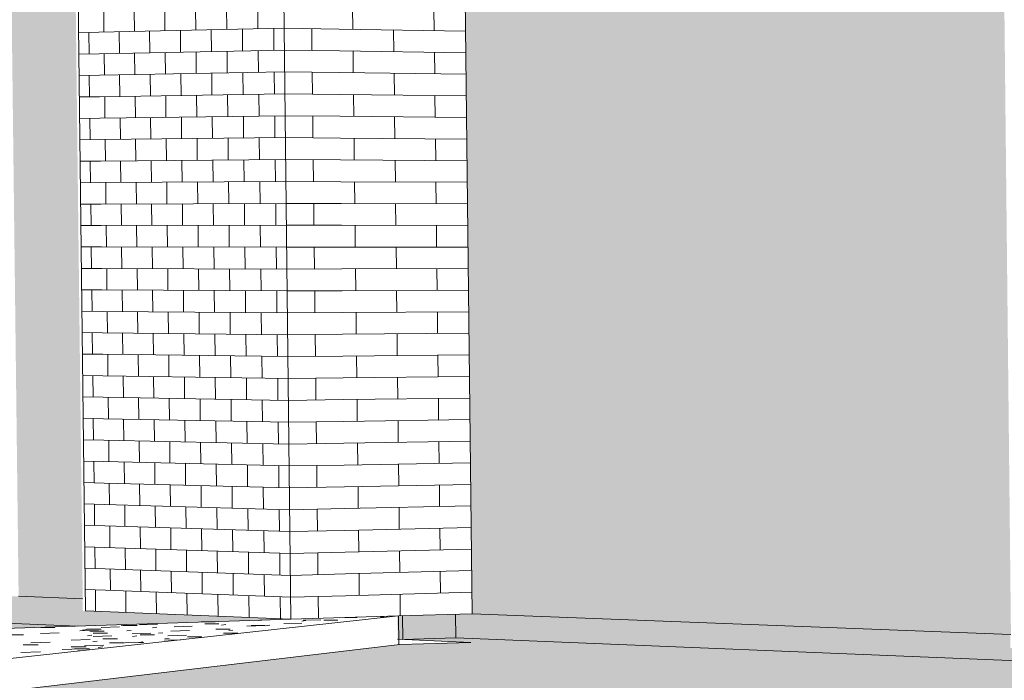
# Model space of a CAD drawing. Header units: metres. Extents: x -29 to 486, y -1 to 6.
# Tile 39 of 165: x 169.37021 to 169.37354, y 0.70205 to 0.70429. Entities that reach past the tile are written whole.
import ezdxf

# ---------------------------------------------------------------- set-up
doc = ezdxf.new("R2010")
doc.units = ezdxf.units.M
for name, color, linetype, lineweight in [('A-FLOR', 192, 'Continuous', 18), ('A-FLOR-PATT', 8, 'Continuous', 50), ('A-WALL', 113, 'Continuous', 18), ('A-WALL-PATT', 111, 'Continuous', 35)]:
    doc.layers.add(name, color=color, linetype=linetype, lineweight=lineweight)

# ---------------------------------------------------------------- blocks, each defined once
blk = doc.blocks.new('FP_26-Vista 3D 4')
at = {"layer": 'A-WALL-PATT', "lineweight": 9}
for p, q in [((12.5055726, 0.704242), (12.5056408, 0.7042435)), ((12.5056075, 0.7041702), (12.5056067, 0.7042427)), ((12.5055735, 0.7041695), (12.5056416, 0.7041708)), ((12.5055743, 0.704097), (12.5056425, 0.7040982)), ((12.5056092, 0.704025), (12.5056084, 0.7040976)), ((12.5055752, 0.7040245), (12.5056433, 0.7040256)), ((12.505576, 0.703952), (12.5056442, 0.7039529)), ((12.5056109, 0.7038799), (12.5056101, 0.7039525)), ((12.5055769, 0.7038796), (12.505645, 0.7038803)), ((12.5055778, 0.7038071), (12.5056459, 0.7038077)), ((12.5056126, 0.7037348), (12.5056118, 0.7038074)), ((12.5055786, 0.7037346), (12.5056467, 0.7037351)), ((12.5055795, 0.7036622), (12.5056476, 0.7036624)), ((12.5056143, 0.7035898), (12.5056135, 0.7036623)), ((12.5055803, 0.7035897), (12.5056484, 0.7035898)), ((12.5055812, 0.7035173), (12.5056493, 0.7035172)), ((12.5056161, 0.7034447), (12.5056152, 0.7035173)), ((12.505582, 0.7034448), (12.5056502, 0.7034446)), ((12.5055829, 0.7033724), (12.505651, 0.703372)), ((12.5056178, 0.7032997), (12.5056169, 0.7033722)), ((12.5055837, 0.7033), (12.5056519, 0.7032994)), ((12.5055846, 0.7032275), (12.5056527, 0.7032268)), ((12.5056195, 0.7031547), (12.5056186, 0.7032272)), ((12.5055854, 0.7031551), (12.5056536, 0.7031543)), ((12.5055863, 0.7030827), (12.5056544, 0.7030817)), ((12.5056212, 0.7030097), (12.5056203, 0.7030822)), ((12.5055872, 0.7030103), (12.5056553, 0.7030091)), ((12.505588, 0.7029378), (12.5056561, 0.7029365)), ((12.5056229, 0.7028647), (12.505622, 0.7029372)), ((12.5055889, 0.7028654), (12.505657, 0.702864)), ((12.5055897, 0.702793), (12.5056578, 0.7027914)), ((12.5056246, 0.7027197), (12.5056237, 0.7027922)), ((12.5055906, 0.7027206), (12.5056587, 0.7027189)), ((12.5055914, 0.7026482), (12.5056595, 0.7026463)), ((12.5056263, 0.7025748), (12.5056254, 0.7026473)), ((12.5055923, 0.7025758), (12.5056604, 0.7025738)), ((12.5055931, 0.7025035), (12.5056613, 0.7025012)), ((12.505628, 0.7024299), (12.5056272, 0.7025023)), ((12.505594, 0.7024311), (12.5056621, 0.7024287)), ((12.5055948, 0.7023587), (12.505663, 0.7023561)), ((12.5056297, 0.702285), (12.5056289, 0.7023574))]:
    blk.add_line(p, q, dxfattribs=at)
blk = doc.blocks.new('FP_27-Vista 3D 4')
at = {"layer": 'A-WALL-PATT', "lineweight": 9}
for p, q in [((12.5056578, 0.7042439), (12.505657, 0.7043165)), ((12.5057607, 0.7042461), (12.5057598, 0.7043191)), ((12.5058642, 0.7042485), (12.5058634, 0.7043216)), ((12.5059684, 0.7042508), (12.5059676, 0.7043242)), ((12.5060734, 0.7042531), (12.5060725, 0.7043268)), ((12.5061789, 0.7042555), (12.5061781, 0.7043293)), ((12.5056408, 0.7042435), (12.5062675, 0.7042574)), ((12.5058132, 0.7041743), (12.5058124, 0.7042473)), ((12.5059171, 0.7041763), (12.5059163, 0.7042496)), ((12.5060217, 0.7041784), (12.5060208, 0.7042519)), ((12.5061269, 0.7041805), (12.5061261, 0.7042543)), ((12.5062329, 0.7041826), (12.506232, 0.7042566)), ((12.50571, 0.7041722), (12.5057092, 0.704245)), ((12.5056416, 0.7041708), (12.5062683, 0.7041833)), ((12.5061807, 0.7041077), (12.5061798, 0.7041816)), ((12.5056595, 0.7040985), (12.5056587, 0.7041712)), ((12.5057624, 0.7041003), (12.5057616, 0.7041732)), ((12.5058659, 0.7041021), (12.5058651, 0.7041753)), ((12.5059702, 0.704104), (12.5059693, 0.7041774)), ((12.5060751, 0.7041058), (12.5060742, 0.7041795)), ((12.5056425, 0.7040982), (12.5062692, 0.7041093)), ((12.5057117, 0.7040266), (12.5057109, 0.7040994)), ((12.5058149, 0.7040282), (12.5058141, 0.7041012)), ((12.5059188, 0.7040298), (12.505918, 0.7041031)), ((12.5060234, 0.7040314), (12.5060225, 0.7041049)), ((12.5061286, 0.704033), (12.5061278, 0.7041068)), ((12.5062346, 0.7040346), (12.5062337, 0.7041086)), ((12.5056433, 0.7040256), (12.50627, 0.7040352)), ((12.5056613, 0.7039531), (12.5056604, 0.7040258)), ((12.5057641, 0.7039545), (12.5057633, 0.7040274)), ((12.5058676, 0.7039558), (12.5058668, 0.704029)), ((12.5059719, 0.7039572), (12.505971, 0.7040306)), ((12.5060768, 0.7039586), (12.5060759, 0.7040322)), ((12.5061824, 0.7039599), (12.5061815, 0.7040338)), ((12.5056442, 0.7039529), (12.5062709, 0.7039611)), ((12.5057135, 0.703881), (12.5057126, 0.7039538)), ((12.5058167, 0.7038821), (12.5058158, 0.7039552)), ((12.5059205, 0.7038833), (12.5059197, 0.7039565)), ((12.5060251, 0.7038844), (12.5060242, 0.7039579)), ((12.5061303, 0.7038855), (12.5061295, 0.7039593)), ((12.5062363, 0.7038866), (12.5062354, 0.7039606)), ((12.505645, 0.7038803), (12.5062717, 0.703887)), ((12.505663, 0.7038078), (12.5056621, 0.7038805)), ((12.5057658, 0.7038087), (12.505765, 0.7038816)), ((12.5058694, 0.7038096), (12.5058685, 0.7038827)), ((12.5059736, 0.7038104), (12.5059727, 0.7038838)), ((12.5060785, 0.7038113), (12.5060776, 0.7038849)), ((12.5061841, 0.7038122), (12.5061832, 0.7038861)), ((12.5056459, 0.7038077), (12.5062726, 0.703813)), ((12.5057152, 0.7037355), (12.5057143, 0.7038083)), ((12.5058184, 0.7037361), (12.5058175, 0.7038091)), ((12.5059222, 0.7037367), (12.5059214, 0.70381)), ((12.5060268, 0.7037374), (12.5060259, 0.7038109)), ((12.506132, 0.703738), (12.5061312, 0.7038118)), ((12.506238, 0.7037387), (12.5062371, 0.7038127)), ((12.5056467, 0.7037351), (12.5062734, 0.7037389)), ((12.5056647, 0.7036625), (12.5056638, 0.7037352)), ((12.5057675, 0.7036629), (12.5057667, 0.7037358)), ((12.5058711, 0.7036633), (12.5058702, 0.7037364)), ((12.5059753, 0.7036637), (12.5059744, 0.7037371)), ((12.5060802, 0.7036641), (12.5060793, 0.7037377)), ((12.5061858, 0.7036645), (12.5061849, 0.7037384)), ((12.5056476, 0.7036624), (12.5062743, 0.7036648)), ((12.5057169, 0.7035899), (12.505716, 0.7036627)), ((12.5058201, 0.7035901), (12.5058192, 0.7036631)), ((12.5059239, 0.7035903), (12.5059231, 0.7036635)), ((12.5060285, 0.7035904), (12.5060276, 0.7036639)), ((12.5061337, 0.7035906), (12.5061329, 0.7036643)), ((12.5062397, 0.7035907), (12.5062388, 0.7036647)), ((12.5056484, 0.7035898), (12.5062751, 0.7035908)), ((12.5056664, 0.7035172), (12.5056655, 0.7035899)), ((12.5057692, 0.7035171), (12.5057684, 0.70359)), ((12.5058728, 0.7035171), (12.5058719, 0.7035902)), ((12.505977, 0.703517), (12.5059761, 0.7035903)), ((12.5060819, 0.7035169), (12.506081, 0.7035905)), ((12.5061875, 0.7035168), (12.5061866, 0.7035907)), ((12.5056493, 0.7035172), (12.506276, 0.7035167)), ((12.5057186, 0.7034444), (12.5057177, 0.7035172)), ((12.5058218, 0.7034441), (12.5058209, 0.7035171)), ((12.5059256, 0.7034438), (12.5059248, 0.703517)), ((12.5060302, 0.7034435), (12.5060293, 0.7035169)), ((12.5061354, 0.7034431), (12.5061346, 0.7035169)), ((12.5062414, 0.7034428), (12.5062405, 0.7035168)), ((12.5056502, 0.7034446), (12.5062768, 0.7034427)), ((12.5056681, 0.7033719), (12.5056672, 0.7034446)), ((12.5057709, 0.7033714), (12.5057701, 0.7034443)), ((12.5058745, 0.7033708), (12.5058736, 0.7034439)), ((12.5059787, 0.7033703), (12.5059778, 0.7034436)), ((12.5060836, 0.7033697), (12.5060827, 0.7034433)), ((12.5061892, 0.7033691), (12.5061883, 0.703443)), ((12.505651, 0.703372), (12.5062777, 0.7033687)), ((12.5057203, 0.7032989), (12.5057194, 0.7033717)), ((12.5058235, 0.7032981), (12.5058226, 0.7033711)), ((12.5059274, 0.7032973), (12.5059265, 0.7033705)), ((12.5060319, 0.7032965), (12.5060311, 0.70337)), ((12.5061371, 0.7032957), (12.5061363, 0.7033694)), ((12.5062431, 0.7032949), (12.5062422, 0.7033689)), ((12.5056519, 0.7032994), (12.5062786, 0.7032946)), ((12.5056698, 0.7032267), (12.5056689, 0.7032993)), ((12.5057727, 0.7032257), (12.5057718, 0.7032985)), ((12.5058762, 0.7032246), (12.5058753, 0.7032977)), ((12.5059804, 0.7032236), (12.5059795, 0.7032969)), ((12.5060853, 0.7032225), (12.5060844, 0.7032961)), ((12.5061909, 0.7032215), (12.50619, 0.7032953)), ((12.5056527, 0.7032268), (12.5062794, 0.7032206)), ((12.505722, 0.7031534), (12.5057211, 0.7032262)), ((12.5058252, 0.7031522), (12.5058243, 0.7032251)), ((12.5059291, 0.7031509), (12.5059282, 0.7032241)), ((12.5060336, 0.7031496), (12.5060328, 0.7032231)), ((12.5061389, 0.7031483), (12.506138, 0.703222)), ((12.5062448, 0.703147), (12.5062439, 0.703221)), ((12.5056536, 0.7031543), (12.5062803, 0.7031466)), ((12.5056715, 0.7030814), (12.5056707, 0.7031541)), ((12.5057744, 0.7030799), (12.5057735, 0.7031528)), ((12.5058779, 0.7030784), (12.505877, 0.7031515)), ((12.5059821, 0.7030769), (12.5059812, 0.7031502)), ((12.506087, 0.7030754), (12.5060861, 0.703149)), ((12.5061926, 0.7030738), (12.5061917, 0.7031477)), ((12.5056544, 0.7030817), (12.5062811, 0.7030726)), ((12.5057237, 0.703008), (12.5057228, 0.7030807)), ((12.5058269, 0.7030062), (12.505826, 0.7030792)), ((12.5059308, 0.7030045), (12.5059299, 0.7030777)), ((12.5060353, 0.7030027), (12.5060345, 0.7030761)), ((12.5061406, 0.7030009), (12.5061397, 0.7030746)), ((12.5062465, 0.7029991), (12.5062456, 0.7030731)), ((12.5056553, 0.7030091), (12.506282, 0.7029985)), ((12.5056732, 0.7029362), (12.5056724, 0.7030088)), ((12.5057761, 0.7029342), (12.5057752, 0.7030071)), ((12.5058796, 0.7029323), (12.5058787, 0.7030053)), ((12.5059838, 0.7029303), (12.505983, 0.7030036)), ((12.5060887, 0.7029282), (12.5060878, 0.7030018)), ((12.5061943, 0.7029262), (12.5061934, 0.703)), ((12.5056561, 0.7029365), (12.5062828, 0.7029245)), ((12.5057254, 0.7028625), (12.5057246, 0.7029352)), ((12.5058286, 0.7028603), (12.5058277, 0.7029333)), ((12.5059325, 0.7028581), (12.5059316, 0.7029313)), ((12.506037, 0.7028558), (12.5060362, 0.7029293)), ((12.5061423, 0.7028536), (12.5061414, 0.7029272)), ((12.5062482, 0.7028513), (12.5062473, 0.7029252)), ((12.505657, 0.702864), (12.5062837, 0.7028505)), ((12.5056749, 0.702791), (12.5056741, 0.7028636)), ((12.5057778, 0.7027886), (12.5057769, 0.7028614)), ((12.5058813, 0.7027861), (12.5058805, 0.7028592)), ((12.5059855, 0.7027836), (12.5059847, 0.7028569)), ((12.5060904, 0.7027811), (12.5060896, 0.7028547)), ((12.506196, 0.7027786), (12.5061951, 0.7028524)), ((12.5056578, 0.7027914), (12.5062845, 0.7027765)), ((12.5057271, 0.7027171), (12.5057263, 0.7027898)), ((12.5058303, 0.7027144), (12.5058295, 0.7027873)), ((12.5059342, 0.7027117), (12.5059333, 0.7027849)), ((12.5060387, 0.7027089), (12.5060379, 0.7027824)), ((12.506144, 0.7027062), (12.5061431, 0.7027799)), ((12.5062499, 0.7027034), (12.506249, 0.7027774)), ((12.5056587, 0.7027189), (12.5062854, 0.7027025)), ((12.5056766, 0.7026458), (12.5056758, 0.7027184)), ((12.5057795, 0.7026429), (12.5057786, 0.7027157)), ((12.505883, 0.70264), (12.5058822, 0.702713)), ((12.5059872, 0.702637), (12.5059864, 0.7027103)), ((12.5060921, 0.702634), (12.5060913, 0.7027076)), ((12.5061977, 0.702631), (12.5061968, 0.7027048)), ((12.5056595, 0.7026463), (12.5062862, 0.7026285)), ((12.5057288, 0.7025717), (12.505728, 0.7026444)), ((12.505832, 0.7025685), (12.5058312, 0.7026414)), ((12.5059359, 0.7025653), (12.505935, 0.7026385)), ((12.5060404, 0.7025621), (12.5060396, 0.7026355)), ((12.5061457, 0.7025589), (12.5061448, 0.7026325)), ((12.5062516, 0.7025556), (12.5062507, 0.7026295)), ((12.5056604, 0.7025738), (12.5062871, 0.7025545)), ((12.5056783, 0.7025006), (12.5056775, 0.7025732)), ((12.5057812, 0.7024973), (12.5057803, 0.7025701)), ((12.5058847, 0.7024938), (12.5058839, 0.7025669)), ((12.5059889, 0.7024904), (12.5059881, 0.7025637)), ((12.5060938, 0.702487), (12.506093, 0.7025605)), ((12.5061994, 0.7024835), (12.5061985, 0.7025573)), ((12.5056613, 0.7025012), (12.5062879, 0.7024806)), ((12.5057305, 0.7024263), (12.5057297, 0.702499)), ((12.5058337, 0.7024226), (12.5058329, 0.7024956)), ((12.5059376, 0.702419), (12.5059367, 0.7024921)), ((12.5060421, 0.7024153), (12.5060413, 0.7024887)), ((12.5061474, 0.7024116), (12.5061465, 0.7024852)), ((12.5062533, 0.7024078), (12.5062525, 0.7024817)), ((12.5056621, 0.7024287), (12.5062888, 0.7024066)), ((12.50568, 0.7023555), (12.5056792, 0.7024281)), ((12.5057829, 0.7023516), (12.505782, 0.7024244)), ((12.5058864, 0.7023477), (12.5058856, 0.7024208)), ((12.5059906, 0.7023438), (12.5059898, 0.7024171)), ((12.5060955, 0.7023399), (12.5060947, 0.7024134)), ((12.5062011, 0.7023359), (12.5062003, 0.7024097)), ((12.505663, 0.7023561), (12.5062896, 0.7023326)), ((12.5057322, 0.7022809), (12.5057314, 0.7023536)), ((12.5058354, 0.7022768), (12.5058346, 0.7023497)), ((12.5059393, 0.7022726), (12.5059384, 0.7023458)), ((12.5060438, 0.7022685), (12.506043, 0.7023419)), ((12.5061491, 0.7022643), (12.5061482, 0.7023379)), ((12.506255, 0.70226), (12.5062542, 0.7023339))]:
    blk.add_line(p, q, dxfattribs=at)
blk = doc.blocks.new('FP_28-Vista 3D 4')
at = {"layer": 'A-WALL-PATT', "lineweight": 9}
for p, q in [((12.5062675, 0.7042574), (12.5064534, 0.7042543)), ((12.5063615, 0.704182), (12.5063607, 0.7042559)), ((12.5062683, 0.7041833), (12.5064543, 0.7041806)), ((12.5062692, 0.7041093), (12.5064551, 0.7041068)), ((12.5063632, 0.7040341), (12.5063623, 0.704108)), ((12.50627, 0.7040352), (12.506456, 0.704033)), ((12.5062709, 0.7039611), (12.5064568, 0.7039593)), ((12.5063649, 0.7038863), (12.506364, 0.7039602)), ((12.5062717, 0.703887), (12.5064576, 0.7038855)), ((12.5062726, 0.703813), (12.5064585, 0.7038118)), ((12.5063666, 0.7037385), (12.5063657, 0.7038124)), ((12.5062734, 0.7037389), (12.5064593, 0.7037381)), ((12.5062743, 0.7036648), (12.5064602, 0.7036643)), ((12.5063683, 0.7035907), (12.5063674, 0.7036646)), ((12.5062751, 0.7035908), (12.506461, 0.7035906)), ((12.506276, 0.7035167), (12.5064619, 0.7035169)), ((12.50637, 0.7034429), (12.5063691, 0.7035168)), ((12.5062768, 0.7034427), (12.5064627, 0.7034431)), ((12.5062777, 0.7033687), (12.5064635, 0.7033694)), ((12.5063717, 0.7032952), (12.5063708, 0.703369)), ((12.5062786, 0.7032946), (12.5064644, 0.7032957)), ((12.5062794, 0.7032206), (12.5064652, 0.703222)), ((12.5063734, 0.7031474), (12.5063725, 0.7032213)), ((12.5062803, 0.7031466), (12.5064661, 0.7031483)), ((12.5062811, 0.7030726), (12.5064669, 0.7030746)), ((12.5063751, 0.7029997), (12.5063742, 0.7030736)), ((12.506282, 0.7029985), (12.5064678, 0.7030009)), ((12.5062828, 0.7029245), (12.5064686, 0.7029272)), ((12.5063768, 0.702852), (12.5063759, 0.7029259)), ((12.5062837, 0.7028505), (12.5064694, 0.7028535)), ((12.5062845, 0.7027765), (12.5064703, 0.7027798)), ((12.5063784, 0.7027043), (12.5063776, 0.7027782)), ((12.5062854, 0.7027025), (12.5064711, 0.7027061)), ((12.5062862, 0.7026285), (12.506472, 0.7026325)), ((12.5063801, 0.7025567), (12.5063793, 0.7026305)), ((12.5062871, 0.7025545), (12.5064728, 0.7025588)), ((12.5062879, 0.7024806), (12.5064737, 0.7024851)), ((12.5063818, 0.702409), (12.506381, 0.7024828)), ((12.5062888, 0.7024066), (12.5064745, 0.7024115)), ((12.5062896, 0.7023326), (12.5064753, 0.7023378)), ((12.5063835, 0.7022614), (12.5063827, 0.7023352))]:
    blk.add_line(p, q, dxfattribs=at)
blk = doc.blocks.new('FP_29-Vista 3D 4')
at = {"layer": 'A-WALL-PATT', "lineweight": 9}
for p, q in [((12.5064997, 0.7042536), (12.5064988, 0.7043273)), ((12.506775, 0.704249), (12.5067742, 0.7043222)), ((12.5064534, 0.7042543), (12.5068812, 0.7042472)), ((12.5066386, 0.7041778), (12.5066378, 0.7042513)), ((12.5064543, 0.7041806), (12.506882, 0.7041742)), ((12.5065014, 0.7041062), (12.5065005, 0.7041799)), ((12.5067767, 0.7041026), (12.5067759, 0.7041758)), ((12.5064551, 0.7041068), (12.5068828, 0.7041012)), ((12.5066403, 0.7040309), (12.5066395, 0.7041044)), ((12.506456, 0.704033), (12.5068836, 0.7040282)), ((12.506503, 0.7039588), (12.5065022, 0.7040325)), ((12.5067783, 0.7039562), (12.5067775, 0.7040294)), ((12.5064568, 0.7039593), (12.5068844, 0.7039551)), ((12.506642, 0.7038841), (12.5066411, 0.7039575)), ((12.5064576, 0.7038855), (12.5068853, 0.7038821)), ((12.5065047, 0.7038115), (12.5065039, 0.7038852)), ((12.50678, 0.7038098), (12.5067792, 0.703883)), ((12.5064585, 0.7038118), (12.5068861, 0.7038091)), ((12.5066436, 0.7037372), (12.5066428, 0.7038106)), ((12.5064593, 0.7037381), (12.5068869, 0.7037361)), ((12.5065064, 0.7036642), (12.5065056, 0.7037378)), ((12.5067816, 0.7036634), (12.5067808, 0.7037366)), ((12.5064602, 0.7036643), (12.5068877, 0.7036631)), ((12.5066453, 0.7035904), (12.5066445, 0.7036638)), ((12.506461, 0.7035906), (12.5068886, 0.7035901)), ((12.5065081, 0.7035169), (12.5065072, 0.7035905)), ((12.5067833, 0.703517), (12.5067825, 0.7035902)), ((12.5064619, 0.7035169), (12.5068894, 0.7035171)), ((12.506647, 0.7034435), (12.5066461, 0.703517)), ((12.5064627, 0.7034431), (12.5068902, 0.7034441)), ((12.5065098, 0.7033696), (12.5065089, 0.7034432)), ((12.5067849, 0.7033707), (12.5067841, 0.7034439)), ((12.5064635, 0.7033694), (12.506891, 0.7033711)), ((12.5066486, 0.7032967), (12.5066478, 0.7033701)), ((12.5064644, 0.7032957), (12.5068918, 0.7032981)), ((12.5065114, 0.7032223), (12.5065106, 0.703296)), ((12.5067866, 0.7032244), (12.5067858, 0.7032975)), ((12.5064652, 0.703222), (12.5068927, 0.7032252)), ((12.5066503, 0.70315), (12.5066495, 0.7032234)), ((12.5064661, 0.7031483), (12.5068935, 0.7031522)), ((12.5065131, 0.7030751), (12.5065123, 0.7031487)), ((12.5067883, 0.7030781), (12.5067874, 0.7031512)), ((12.5064669, 0.7030746), (12.5068943, 0.7030792)), ((12.506652, 0.7030032), (12.5066511, 0.7030766)), ((12.5064678, 0.7030009), (12.5068951, 0.7030063)), ((12.5065148, 0.7029278), (12.506514, 0.7030015)), ((12.5067899, 0.7029318), (12.5067891, 0.7030049)), ((12.5064686, 0.7029272), (12.5068959, 0.7029333)), ((12.5066536, 0.7028564), (12.5066528, 0.7029298)), ((12.5064694, 0.7028535), (12.5068968, 0.7028603)), ((12.5065165, 0.7027806), (12.5065156, 0.7028542)), ((12.5067916, 0.7027855), (12.5067907, 0.7028586)), ((12.5064703, 0.7027798), (12.5068976, 0.7027874)), ((12.5066553, 0.7027097), (12.5066545, 0.7027831)), ((12.5064711, 0.7027061), (12.5068984, 0.7027144)), ((12.5065182, 0.7026334), (12.5065173, 0.702707)), ((12.5067932, 0.7026393), (12.5067924, 0.7027124)), ((12.506472, 0.7026325), (12.5068992, 0.7026415)), ((12.506657, 0.702563), (12.5066561, 0.7026364)), ((12.5064728, 0.7025588), (12.5069, 0.7025686)), ((12.5065198, 0.7024863), (12.506519, 0.7025598)), ((12.5067949, 0.702493), (12.506794, 0.7025661)), ((12.5064737, 0.7024851), (12.5069009, 0.7024956)), ((12.5066586, 0.7024163), (12.5066578, 0.7024897)), ((12.5064745, 0.7024115), (12.5069017, 0.7024227)), ((12.5067965, 0.7023468), (12.5067957, 0.7024199)), ((12.5065215, 0.7023391), (12.5065207, 0.7024127)), ((12.5064753, 0.7023378), (12.5069025, 0.7023498)), ((12.5066603, 0.7022696), (12.5066595, 0.702343))]:
    blk.add_line(p, q, dxfattribs=at)
blk = doc.blocks.new('FP_75-Vista 3D 4')
at = {"layer": 'A-FLOR-PATT', "lineweight": 9}
for p, q in [((12.5059871, 0.7022488), (12.5060343, 0.7022488)), ((12.50618, 0.7022539), (12.5061924, 0.7022555)), ((12.5063274, 0.7022517), (12.5063407, 0.7022534)), ((12.506392, 0.7022563), (12.5063318, 0.7022546)), ((12.5064018, 0.7022548), (12.5064488, 0.7022548)), ((12.5065141, 0.7022644), (12.5064545, 0.7022627)), ((12.5065931, 0.7022651), (12.5066059, 0.7022667)), ((12.5054443, 0.7022303), (12.5054922, 0.7022303)), ((12.5056387, 0.7022204), (12.5055758, 0.7022186)), ((12.5055853, 0.7022211), (12.5055999, 0.7022229)), ((12.5055999, 0.7022241), (12.505648, 0.7022241)), ((12.5056105, 0.7022177), (12.5056589, 0.7022177)), ((12.5057105, 0.7022321), (12.5056483, 0.7022303)), ((12.5057166, 0.7022373), (12.5057308, 0.702239)), ((12.5057232, 0.7022365), (12.5057708, 0.7022365)), ((12.5057354, 0.7022187), (12.5057499, 0.7022205)), ((12.5058393, 0.7022405), (12.5057777, 0.7022388)), ((12.5058222, 0.7022296), (12.5058364, 0.7022314)), ((12.5059469, 0.7022195), (12.5058844, 0.7022177)), ((12.5059568, 0.7022344), (12.505895, 0.7022326)), ((12.5059994, 0.7022427), (12.5060468, 0.7022427)), ((12.5060369, 0.7022241), (12.506085, 0.7022241)), ((12.5060561, 0.7022381), (12.5060699, 0.7022399)), ((12.5060798, 0.7022196), (12.5060937, 0.7022214)), ((12.5062023, 0.7022366), (12.5061409, 0.7022349)), ((12.5061561, 0.7022365), (12.5062037, 0.7022365)), ((12.5062051, 0.7022359), (12.5062187, 0.7022376)), ((12.5063275, 0.702245), (12.5062668, 0.7022433)), ((12.5053366, 0.7022049), (12.5053853, 0.7022049)), ((12.5055065, 0.7022117), (12.5054431, 0.7022098)), ((12.505611, 0.7021897), (12.5055466, 0.7021878)), ((12.5056025, 0.702202), (12.5056173, 0.7022039)), ((12.5056203, 0.7021825), (12.5056352, 0.7021844)), ((12.5056847, 0.702202), (12.505621, 0.7022001)), ((12.5056213, 0.7022113), (12.5056698, 0.7022113)), ((12.5056542, 0.7021918), (12.5057035, 0.7021918)), ((12.5058166, 0.7022108), (12.5057536, 0.702209)), ((12.5057549, 0.7021996), (12.5057695, 0.7022015)), ((12.5057749, 0.70218), (12.5057897, 0.7021819)), ((12.50578, 0.7022049), (12.5058288, 0.7022049)), ((12.5058427, 0.7022109), (12.5058571, 0.7022127)), ((12.5059182, 0.7021886), (12.5058623, 0.7021869)), ((12.5058638, 0.7021916), (12.5058784, 0.7021934)), ((12.5059367, 0.7022044), (12.5058735, 0.7022025)), ((12.5059402, 0.7021984), (12.5059892, 0.7021984)), ((12.5060626, 0.7022113), (12.5061111, 0.7022113)), ((12.5053852, 0.7021717), (12.5054352, 0.7021717)), ((12.5054755, 0.7021806), (12.5054106, 0.7021787)), ((12.505582, 0.7021576), (12.5055161, 0.7021556)), ((12.5055474, 0.7021648), (12.5055977, 0.7021648)), ((12.5055583, 0.7021579), (12.5056088, 0.7021579)), ((12.5055693, 0.702151), (12.5055759, 0.702151)), ((12.5056577, 0.7021704), (12.5055925, 0.7021685)), ((12.5056385, 0.7021623), (12.5056537, 0.7021643)), ((12.5056767, 0.7021785), (12.5057265, 0.7021785)), ((12.5057929, 0.7021797), (12.5057283, 0.7021778)), ((12.5054431, 0.702148), (12.5053765, 0.702146))]:
    blk.add_line(p, q, dxfattribs=at)

msp = doc.modelspace()

# ---------------------------------------------------------------- hatches: boundary and pattern name
at = {"layer": 'A-FLOR'}
for points in [[(169.3587498, 0.7013053), (169.3675929, 0.7021186), (169.3681171, 0.7021443), (169.3687443, 0.7021722), (169.3694376, 0.7022002), (169.370044, 0.7022226), (169.3703987, 0.7022352), (169.3697692, 0.7022613), (169.3626725, 0.7020571), (169.360566, 0.7021897), (169.3604581, 0.7021987), (169.3603689, 0.7022081), (169.3602981, 0.7022177), (169.3602454, 0.7022277), (169.3602106, 0.7022384), (169.3601951, 0.7022475), (169.3601682, 0.7023394), (169.3601683, 0.7023491), (169.3601851, 0.702359), (169.3602183, 0.702369), (169.3602673, 0.7023791), (169.3603316, 0.7023893), (169.3604108, 0.7023996), (169.3605044, 0.70241), (169.3606118, 0.7024205), (169.3608661, 0.7024415), (169.3612433, 0.702468), (169.3616265, 0.702492), (169.3619249, 0.7025103), (169.3618722, 0.7026984), (169.3583867, 0.7025577), (169.3586488, 0.7016538)], [(169.3715013, 0.7021894), (169.3716814, 0.7021951), (169.3716803, 0.7022752), (169.3715003, 0.7022698), (169.3715004, 0.7022618)], [(169.3749602, 0.7020603), (169.3749591, 0.7021449), (169.3744279, 0.702126), (169.3735567, 0.7021607), (169.3735563, 0.7022065), (169.3717297, 0.7022767), (169.3716805, 0.7022752), (169.3716814, 0.7021951), (169.3749591, 0.7020604)]]:
    msp.add_hatch(color=256, dxfattribs=at).paths.add_polyline_path(points, flags=0)
h = msp.add_hatch(color=256, dxfattribs=at)
h.paths.add_polyline_path([(169.3715013, 0.7021894), (169.3715002, 0.7022698), (169.3714831, 0.7022693), (169.3714848, 0.7021901), (169.3715001, 0.7021895)], flags=0)
h.paths.add_polyline_path([(169.3704018, 0.7022351), (169.3710448, 0.7022561), (169.3711089, 0.7022586), (169.3704195, 0.702286), (169.3704179, 0.7023277), (169.3702022, 0.702336), (169.3701694, 0.7023353), (169.3701391, 0.7023364), (169.3701391, 0.7023384), (169.3697692, 0.7023516), (169.3697703, 0.7022613), (169.3703987, 0.7022352)], flags=0)
at = {"layer": 'A-FLOR-PATT'}
h = msp.add_hatch(color=256, dxfattribs=at)
h.paths.add_polyline_path([(169.3594968, 0.6987288), (169.4035669, 0.6987288), (169.4036918, 0.7021972), (169.4011018, 0.7018673), (169.3899216, 0.7021676), (169.3898243, 0.7021622), (169.3863454, 0.7022565), (169.3863446, 0.7022647), (169.3827483, 0.7023616), (169.3827493, 0.702354), (169.378405, 0.7021903), (169.3782441, 0.7021952), (169.378245, 0.7021842), (169.3749591, 0.7020604), (169.3716803, 0.7021951), (169.3715013, 0.7021894), (169.3717322, 0.7021799), (169.3714868, 0.7021715), (169.3589296, 0.7006851), (169.3592003, 0.6997514)], flags=0)
h.paths.add_polyline_path([(169.3583867, 0.7025577), (169.3618722, 0.7026984), (169.361832, 0.7028417), (169.358318, 0.7027948), (169.3583511, 0.7026805)], flags=0)
at = {"layer": 'A-WALL'}
msp.add_hatch(color=256, dxfattribs=at).paths.add_polyline_path([(169.3735588, 0.7022066), (169.3735362, 0.7043636), (169.3720302, 0.7043278), (169.3720296, 0.7043296), (169.3720187, 0.7043298), (169.3720078, 0.7053104), (169.3735254, 0.7053921), (169.3735173, 0.7061641), (169.3716941, 0.7060258), (169.3717362, 0.7022769), (169.3735182, 0.7022082)], flags=0)
at = {"layer": 'A-WALL', "lineweight": 9}
msp.add_hatch(color=256, dxfattribs=at).paths.add_polyline_path([(169.370419, 0.7023276), (169.3703766, 0.7059259), (169.3697267, 0.7058766), (169.3697452, 0.7043445), (169.3701723, 0.7043545), (169.3701782, 0.7043544), (169.3702022, 0.702336), (169.3704179, 0.7023277)], flags=0)

# ---------------------------------------------------------------- linework, layer by layer
at = {"layer": 'A-FLOR', "lineweight": 9}
for p, q in [((169.3702022, 0.702336), (169.370419, 0.7023276)), ((169.3589296, 0.7008893), (169.3714868, 0.7022694)), ((169.3704018, 0.7022351), (169.3697703, 0.7022613)), ((169.3714868, 0.7022694), (169.3711234, 0.7022586)), ((169.3714879, 0.7021717), (169.3714868, 0.7022694)), ((169.3715003, 0.7022698), (169.3715013, 0.7021894)), ((169.3716805, 0.7022752), (169.3716814, 0.7021951)), ((169.371484, 0.7021902), (169.3717322, 0.7021799)), ((169.3716814, 0.7021951), (169.3715013, 0.7021894)), ((169.3749602, 0.7020603), (169.3716814, 0.7021951)), ((169.3714922, 0.7021722), (169.3589296, 0.7006851)), ((169.3717322, 0.7021799), (169.3714922, 0.7021722))]:
    msp.add_line(p, q, dxfattribs=at)
msp.add_polyline3d([(169.3711234, 0.7022586, 0), (169.3708097, 0.7022487, 0), (169.3704978, 0.7022384, 0), (169.3701884, 0.7022277, 0), (169.369882, 0.7022168, 0), (169.3695791, 0.7022055, 0), (169.3692804, 0.702194, 0), (169.3689865, 0.7021821, 0), (169.3686981, 0.70217, 0), (169.3684159, 0.7021577, 0), (169.3681407, 0.7021451, 0), (169.367873, 0.7021322, 0), (169.3676138, 0.7021192, 0)], dxfattribs=at)
at = {"layer": 'A-WALL', "lineweight": 9}
for p, q in [((169.3711234, 0.7022586), (169.3710551, 0.7081907)), ((169.3704286, 0.7022863), (169.3703601, 0.7080901)), ((169.3717362, 0.7022769), (169.3716941, 0.7060258)), ((169.3704286, 0.7022863), (169.3711234, 0.7022586)), ((169.3714868, 0.7022694), (169.3717362, 0.7022769)), ((169.3717362, 0.7022769), (169.3735588, 0.7022066))]:
    msp.add_line(p, q, dxfattribs=at)

# ---------------------------------------------------------------- block references
at = {"layer": 'A-FLOR', "lineweight": 9}
msp.add_blockref('FP_75-Vista 3D 4', (156.8648329, 0), dxfattribs=at)
at = {"layer": 'A-WALL', "lineweight": 9}
for name in ['FP_27-Vista 3D 4', 'FP_28-Vista 3D 4', 'FP_29-Vista 3D 4', 'FP_26-Vista 3D 4']:
    msp.add_blockref(name, (156.8648329, 0), dxfattribs=at)

doc.saveas('drawing.dxf')
